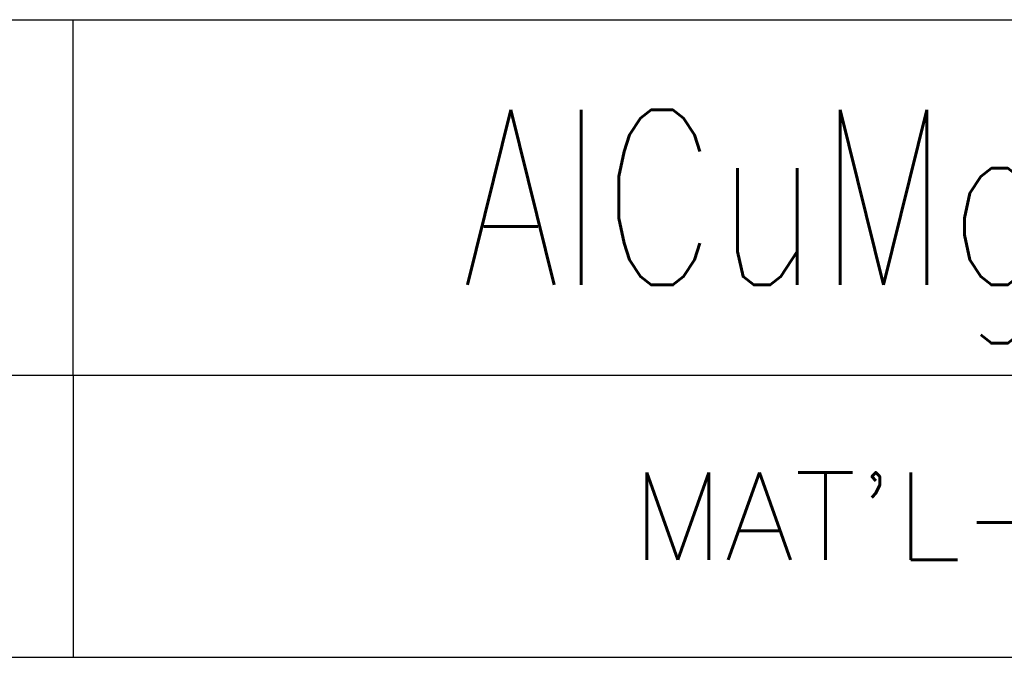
# Model space of a CAD drawing. Header units: inches. Extents: x -429 to 435, y -270 to 288.
# Tile 16 of 20: x 393 to 411, y -221 to -209. Entities that reach past the tile are written whole.
import ezdxf

# ---------------------------------------------------------------- set-up
doc = ezdxf.new("R2010")
doc.units = ezdxf.units.IN
doc.layers.add('1', color=7, linetype='Continuous')
doc.styles.add('CONVERTER_16', font='txt.shx', dxfattribs={"width": 1.035})
doc.styles.add('CONVERTER_17', font='txt.shx', dxfattribs={"width": 0.72})

# ---------------------------------------------------------------- blocks, each defined once
blk = doc.blocks.new('BOM', base_point=(228.4413107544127, -226.1721590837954))
at = {"color": 4, "linetype": 'Continuous'}
for p, q in [((224.1112486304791, -209.1121109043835), (428.5018736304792, -209.1121109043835)), ((393.7518736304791, -215.6121109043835), (393.7518736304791, -209.1121109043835)), ((224.1112486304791, -215.6121109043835), (428.5018736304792, -215.6121109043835)), ((393.7518736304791, -215.6121109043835), (393.7518736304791, -220.7714859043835))]:
    blk.add_line(p, q, dxfattribs=at)
at = {"color": 3, "insert": (411.1268736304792, -210.7621109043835), "char_height": 3.2, "attachment_point": 2, "line_spacing_factor": 1.02040816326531, "style": 'CONVERTER_17'}
blk.add_mtext('AlCuMg1 F39', dxfattribs=at)
at = {"color": 4, "insert": (411.1268736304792, -218.1917984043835), "char_height": 1.6, "attachment_point": 5, "line_spacing_factor": 1.12545018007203, "style": 'CONVERTER_16'}
blk.add_mtext("MAT'L-SPEC.", dxfattribs=at)
blk = doc.blocks.new('D_Size_Verigy_Frame', base_point=(-419.3462527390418, -254.8804718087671))
at = {"color": 7, "linetype": 'Continuous'}
blk.add_line((224.1112486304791, -220.7714859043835), (428.5018736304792, -220.7714859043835), dxfattribs=at)
at = {"layer": '1'}
blk.add_blockref('BOM', (228.4413107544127, -226.1721590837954), dxfattribs=at)

msp = doc.modelspace()

# ---------------------------------------------------------------- block references
msp.add_blockref('D_Size_Verigy_Frame', (-419.3462527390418, -254.8804718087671))

doc.saveas('drawing.dxf')
